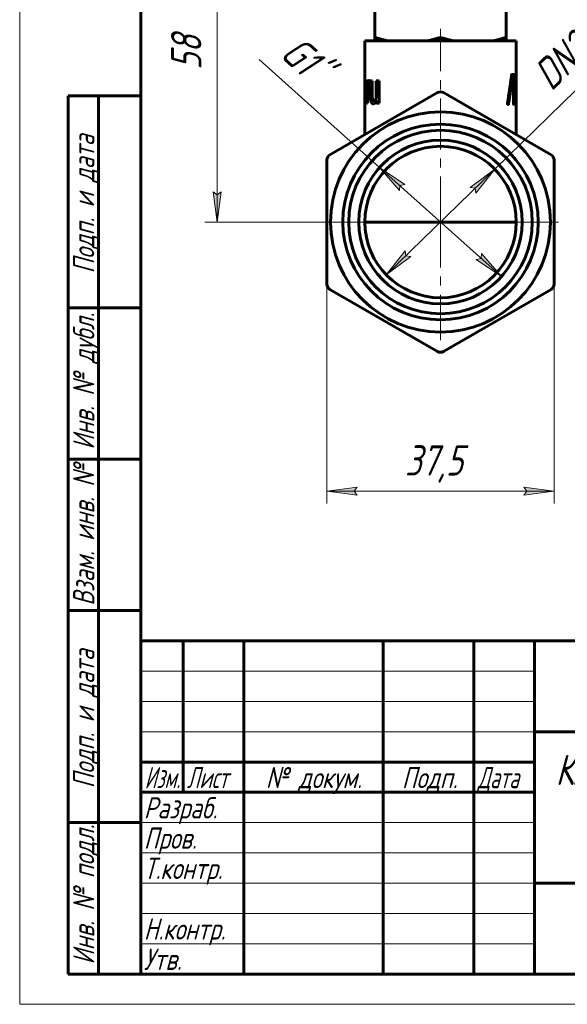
# Model space of a CAD drawing. Header units: millimetres. Extents: x 0 to 210, y 0 to 297.
# Tile 1 of 29: x 0 to 90, y 0 to 163. Entities that reach past the tile are written whole.
import ezdxf

# ---------------------------------------------------------------- set-up
doc = ezdxf.new("R2010")
doc.units = ezdxf.units.MM
for name, pattern in [('K5LT_AXLED', [12, 7.5, -1.5, 1.5, -1.5]), ('K5LT_BASIC', [0]), ('K5LT_THIN', [0])]:
    doc.linetypes.add(name, pattern=pattern)
doc.layers.add('Системный слой', color=7, linetype='Continuous')
doc.layers.add('Системный слой (1)', color=251, linetype='Continuous', true_color=0x6c6c6c)
doc.styles.add('KDIMTEXTSTYLE', font='txt', dxfattribs={"width": 0.96, "oblique": 15, "height": 5})
doc.styles.add('KTEXTSTYLE', font='txt', dxfattribs={"width": 0.96, "height": 5})
doc.dimstyles.new('KDIMSTYLE (1.00)', dxfattribs={"dimtxt": 5, "dimasz": 1, "dimexe": 2, "dimexo": 0, "dimgap": 1, "dimtad": 1, "dimtxsty": 'KDIMTEXTSTYLE', "dimsah": 1, "dimcen": 0, "dimdle": 1, "dimadec": 0, "dimazin": 0, "dimtfac": 0.667, "dimtmove": 0, "dimatfit": 3, "dimfxl": 1, "dimtvp": 1, "dimtolj": 1, "dimtzin": 0, "dimarcsym": 0})

# ---------------------------------------------------------------- blocks, each defined once
blk = doc.blocks.new('U0')
at = {"layer": 'Системный слой (1)', "color": 143, "linetype": 'K5LT_BASIC', "lineweight": 60, "true_color": 0x33acca}
for p, q in [((81.98, 153.43), (81.98, 159.04)), ((81.98, 148.86), (81.98, 153.18)), ((81.98, 143.58), (81.98, 148.61))]:
    blk.add_line(p, q, dxfattribs=at)
blk = doc.blocks.new('U1')
at = {"layer": 'Системный слой (1)', "color": 143, "linetype": 'K5LT_BASIC', "lineweight": 60, "true_color": 0x33acca}
for p, q in [((57.51, 151.81), (57.47, 151.73)), ((57.54, 151.85), (57.51, 151.81)), ((57.58, 151.86), (57.54, 151.85))]:
    blk.add_line(p, q, dxfattribs=at)
blk = doc.blocks.new('U2')
at = {"layer": 'Системный слой (1)', "color": 143, "linetype": 'K5LT_BASIC', "lineweight": 60, "true_color": 0x33acca}
for p, q in [((58.75, 148.93), (58.66, 148.81)), ((58.82, 149.07), (58.75, 148.93)), ((58.89, 149.23), (58.82, 149.07))]:
    blk.add_line(p, q, dxfattribs=at)
blk = doc.blocks.new('U3')
at = {"layer": 'Системный слой (1)', "color": 143, "linetype": 'K5LT_BASIC', "lineweight": 60, "true_color": 0x33acca}
for p, q in [((56.98, 159.04), (69.48, 159.04)), ((69.48, 159.04), (81.98, 159.04))]:
    blk.add_line(p, q, dxfattribs=at)
blk = doc.blocks.new('U4')
at = {"layer": 'Системный слой (1)', "color": 143, "linetype": 'K5LT_BASIC', "lineweight": 60, "true_color": 0x33acca}
for p, q in [((58.31, 149.31), (58.26, 149.44)), ((58.38, 149.22), (58.31, 149.31)), ((58.46, 149.2), (58.38, 149.22))]:
    blk.add_line(p, q, dxfattribs=at)
blk = doc.blocks.new('D0')
at = {"layer": 'Системный слой (1)'}
for points in [[(50.73, 84.7), (55.73, 85.36), (55.23, 84.7), (55.73, 84.04)], [(83.23, 84.04), (88.23, 84.7), (83.23, 85.36), (83.73, 84.7)]]:
    blk.add_hatch(color=7, dxfattribs=at).paths.add_polyline_path(points)
at = {"layer": 'Системный слой (1)', "color": 7, "linetype": 'K5LT_THIN', "lineweight": 18, "true_color": 0xffffff}
for p, q in [((50.73, 118.9), (50.73, 82.7)), ((88.23, 120.07), (88.23, 82.7)), ((50.73, 84.7), (55.73, 85.36)), ((55.73, 84.04), (50.73, 84.7)), ((50.73, 84.7), (88.23, 84.7)), ((55.73, 85.36), (55.23, 84.7)), ((55.23, 84.7), (55.73, 84.04)), ((83.73, 84.7), (83.23, 85.36)), ((83.23, 85.36), (88.23, 84.7)), ((88.23, 84.7), (83.23, 84.04)), ((83.23, 84.04), (83.73, 84.7))]:
    blk.add_line(p, q, dxfattribs=at)
blk.add_wipeout([(63.61, 85.7), (63.61, 93.08), (74.88, 93.08), (74.88, 85.7)]).dxf.layer = 'Системный слой (1)'
at = {"layer": 'Системный слой (1)', "color": 7, "insert": (63.61, 92.29), "char_height": 5, "attachment_point": 1, "style": 'KTEXTSTYLE'}
blk.add_mtext('\\fArial|b0|c204|p34;\\H5.0;\\W1.000;\\Q15;\\fGOST Type AU|b0|i0|c204|p34;\\Q15;\\W0.960;37,5', dxfattribs=at)
blk = doc.blocks.new('KDIMARROW_01')
at = {"layer": 'Системный слой'}
blk.add_hatch(color=0, dxfattribs=at).paths.add_polyline_path([(0, 0), (-5, 0.66), (-4.5, 0), (-5, -0.66)])
at = {"layer": 'Системный слой', "color": 0, "linetype": 'K5LT_THIN', "lineweight": 18}
for p, q in [((-4.5, 0), (-5, 0.66)), ((-5, 0.66), (0, 0)), ((0, 0), (-5, -0.66)), ((-5, -0.66), (-4.5, 0))]:
    blk.add_line(p, q, dxfattribs=at)
at = {"layer": 'Системный слой (1)', "color": 0, "linetype": 'K5LT_THIN', "lineweight": 18}
blk.add_line((152.72, 129.14), (151.72, 129.14), dxfattribs=at)
blk = doc.blocks.new('D1')
at = {"layer": 'Системный слой (1)'}
for points in [[(33.24, 182.14), (32.58, 187.14), (31.93, 182.14), (32.58, 182.64)], [(32.58, 129.14), (33.24, 134.14), (32.58, 133.64), (31.93, 134.14)]]:
    blk.add_hatch(color=7, dxfattribs=at).paths.add_polyline_path(points)
at = {"layer": 'Системный слой (1)', "color": 7, "linetype": 'K5LT_THIN', "lineweight": 18, "true_color": 0xffffff}
for p, q in [((69.48, 187.14), (30.58, 187.14)), ((31.93, 182.14), (32.58, 187.14)), ((32.58, 187.14), (33.24, 182.14)), ((32.58, 129.14), (32.58, 187.14)), ((32.58, 182.64), (31.93, 182.14)), ((33.24, 182.14), (32.58, 182.64)), ((32.58, 129.14), (31.93, 134.14)), ((31.93, 134.14), (32.58, 133.64)), ((32.58, 133.64), (33.24, 134.14)), ((33.24, 134.14), (32.58, 129.14)), ((69.48, 129.14), (30.58, 129.14))]:
    blk.add_line(p, q, dxfattribs=at)
blk.add_wipeout([(31.58, 154.26), (24.2, 154.26), (24.2, 161.72), (31.58, 161.72)]).dxf.layer = 'Системный слой (1)'
at = {"layer": 'Системный слой (1)', "color": 7, "insert": (25, 154.26), "char_height": 5, "attachment_point": 1, "rotation": 90, "style": 'KTEXTSTYLE'}
blk.add_mtext('\\fArial|b0|c204|p34;\\H5.0;\\W1.000;\\Q15;\\fGOST Type AU|b0|i0|c204|p34;\\Q15;\\W0.960;58', dxfattribs=at)
blk = doc.blocks.new('U66')
at = {"layer": 'Системный слой (1)', "color": 30, "linetype": 'K5LT_AXLED', "lineweight": 18, "true_color": 0xff8000}
for q in [(69.48, 149.31), (49.31, 129.14), (89.64, 129.14), (69.48, 108.98)]:
    blk.add_line((69.48, 129.14), q, dxfattribs=at)
blk = doc.blocks.new('D4')
at = {"layer": 'Системный слой (1)'}
for points in [[(75.31, 133.91), (78.43, 137.87), (74.39, 134.85), (75.21, 134.73)], [(60.53, 120.42), (64.57, 123.44), (63.75, 123.56), (63.65, 124.38)]]:
    blk.add_hatch(color=7, dxfattribs=at).paths.add_polyline_path(points)
at = {"layer": 'Системный слой (1)', "color": 7, "linetype": 'K5LT_THIN', "lineweight": 18, "true_color": 0xffffff}
for p, q in [((60.53, 120.42), (78.43, 137.87)), ((74.39, 134.85), (78.43, 137.87)), ((78.43, 137.87), (75.31, 133.91)), ((75.21, 134.73), (74.39, 134.85)), ((75.31, 133.91), (75.21, 134.73)), ((60.53, 120.42), (63.65, 124.38)), ((63.65, 124.38), (63.75, 123.56)), ((63.75, 123.56), (64.57, 123.44)), ((64.57, 123.44), (60.53, 120.42))]:
    blk.add_line(p, q, dxfattribs=at)
blk.add_wipeout([(88.89, 149.47), (83.74, 154.75), (93.45, 164.22), (98.6, 158.93)]).dxf.layer = 'Системный слой (1)'
blk.add_line((78.43, 137.87), (101.14, 160), dxfattribs=at)
at = {"layer": 'Системный слой (1)', "color": 7, "insert": (84.3, 154.18), "char_height": 5, "attachment_point": 1, "rotation": 44.267, "style": 'KTEXTSTYLE'}
blk.add_mtext('\\fArial|b0|c204|p34;\\H5.0;\\W1.000;\\Q15;\\fGOST Type AU|b0|i0|c204|p34;\\Q15;\\W0.960;DN25', dxfattribs=at)
blk = doc.blocks.new('D5')
at = {"layer": 'Системный слой (1)'}
for points in [[(63.59, 135.31), (59.43, 138.16), (62.71, 134.33), (62.78, 135.15)], [(79.53, 120.13), (76.25, 123.96), (76.18, 123.14), (75.37, 122.98)]]:
    blk.add_hatch(color=7, dxfattribs=at).paths.add_polyline_path(points)
at = {"layer": 'Системный слой (1)', "color": 7, "linetype": 'K5LT_THIN', "lineweight": 18, "true_color": 0xffffff}
for p, q in [((59.43, 138.16), (63.59, 135.31)), ((62.71, 134.33), (59.43, 138.16)), ((79.53, 120.13), (59.43, 138.16)), ((62.78, 135.15), (62.71, 134.33)), ((63.59, 135.31), (62.78, 135.15)), ((76.18, 123.14), (76.25, 123.96)), ((76.25, 123.96), (79.53, 120.13)), ((75.37, 122.98), (76.18, 123.14)), ((79.53, 120.13), (75.37, 122.98))]:
    blk.add_line(p, q, dxfattribs=at)
blk.add_wipeout([(41.72, 155.38), (46.64, 160.87), (52.96, 155.21), (48.03, 149.72)]).dxf.layer = 'Системный слой (1)'
blk.add_line((59.43, 138.16), (39.56, 155.97), dxfattribs=at)
at = {"layer": 'Системный слой (1)', "color": 7, "insert": (46.11, 160.28), "char_height": 5, "attachment_point": 1, "rotation": 318.1226, "style": 'KTEXTSTYLE'}
blk.add_mtext('\\fArial|b0|c204|p34;\\H5.0;\\W1.000;\\Q15;\\fGOST Type AU|b0|i0|c204|p34;\\Q15;\\W0.960;G1"', dxfattribs=at)
blk = doc.blocks.new('U127')
at = {"color": 7, "linetype": 'K5LT_THIN', "lineweight": 18, "true_color": 0xffffff}
for p, q in [((0, 0), (0, 297)), ((20, 55), (85, 55)), ((20, 50), (85, 50)), ((20, 45), (85, 45)), ((20, 30), (85, 30)), ((20, 25), (85, 25)), ((20, 20), (85, 20)), ((20, 15), (85, 15)), ((20, 10), (85, 10)), ((210, 0), (0, 0))]:
    blk.add_line(p, q, dxfattribs=at)
at = {"color": 143, "linetype": 'K5LT_BASIC', "lineweight": 60, "true_color": 0x33acca}
for p, q in [((20, 5), (20, 292)), ((8, 5), (8, 150)), ((20, 150), (8, 150)), ((13, 5), (13, 150)), ((20, 115), (8, 115)), ((20, 90), (8, 90)), ((20, 65), (8, 65)), ((20, 60), (205, 60)), ((20, 5), (20, 60)), ((27, 35), (27, 60)), ((37, 5), (37, 60)), ((60, 5), (60, 60)), ((75, 5), (75, 60)), ((85, 5), (85, 60)), ((85, 45), (205, 45)), ((20, 40), (85, 40)), ((20, 35), (85, 35)), ((20, 30), (8, 30)), ((85, 20), (155, 20)), ((20, 5), (8, 5)), ((205, 5), (20, 5))]:
    blk.add_line(p, q, dxfattribs=at)
at = {"color": 7, "char_height": 3.5, "attachment_point": 1, "rotation": 90, "style": 'KTEXTSTYLE'}
for s, insert in [('\\fArial|b0|c204|p34;\\H5.0;\\W1.000;\\Q15;\\fGOST Type AU|b0|i0|c204|p34;\\Q15;\\W0.960;\\H3.50;Подп. и дата', (8.82, 120.66)), ('\\fArial|b0|c204|p34;\\H5.0;\\W1.000;\\Q15;\\fGOST Type AU|b0|i0|c204|p34;\\Q15;\\W0.960;\\H3.50;Инв. № дубл.', (8.82, 91.57)), ('\\fArial|b0|c204|p34;\\H5.0;\\W1.000;\\Q15;\\fGOST Type AU|b0|i0|c204|p34;\\Q15;\\W0.960;\\H3.50;Взам. инв. №', (8.82, 65.8)), ('\\fArial|b0|c204|p34;\\H5.0;\\W1.000;\\Q15;\\fGOST Type AU|b0|i0|c204|p34;\\Q15;\\W0.960;\\H3.50;Подп. и дата', (8.82, 35.66)), ('\\fArial|b0|c204|p34;\\H5.0;\\W1.000;\\Q15;\\fGOST Type AU|b0|i0|c204|p34;\\Q15;\\W0.960;\\H3.50;Инв. № подл.', (8.82, 6.57))]:
    blk.add_mtext(s, dxfattribs=dict(at, insert=insert))
at = {"color": 7, "attachment_point": 1, "style": 'KTEXTSTYLE'}
for s, insert, char_height in [('\\fArial|b0|c204|p34;\\H5.0;\\W1.000;\\Q15;\\fGOST Type AU|b0|i0|c204|p34;\\Q15;\\W0.960;Клапан балансировочный', (88.46, 41.21), 5), ('\\fArial|b0|c204|p34;\\H5.0;\\W1.000;\\Q15;\\fGOST Type AU|b0|i0|c204|p34;\\Q15;\\W0.786;\\H3.50;Изм.', (20.62, 39.18), 3.5), ('\\fArial|b0|c204|p34;\\H5.0;\\W1.000;\\Q15;\\fGOST Type AU|b0|i0|c204|p34;\\Q15;\\W0.800;\\H3.50;Лист', (27.61, 39.18), 3.5), ('\\fArial|b0|c204|p34;\\H5.0;\\W1.000;\\Q15;\\fGOST Type AU|b0|i0|c204|p34;\\Q15;\\W0.960;\\H3.50;№ докум.', (40.63, 39.18), 3.5), ('\\fArial|b0|c204|p34;\\H5.0;\\W1.000;\\Q15;\\fGOST Type AU|b0|i0|c204|p34;\\Q15;\\W0.960;\\H3.50;Подп.', (63.1, 39.18), 3.5), ('\\fArial|b0|c204|p34;\\H5.0;\\W1.000;\\Q15;\\fGOST Type AU|b0|i0|c204|p34;\\Q15;\\W0.800;\\H3.50;Дата', (75.61, 39.18), 3.5), ('\\fArial|b0|c204|p34;\\H5.0;\\W1.000;\\Q15;\\fGOST Type AU|b0|i0|c204|p34;\\Q15;\\W0.960;\\H3.50;Разраб.', (20.5, 34.18), 3.5), ('\\fArial|b0|c204|p34;\\H5.0;\\W1.000;\\Q15;\\fGOST Type AU|b0|i0|c204|p34;\\Q15;\\W0.960;\\H3.50;Пров.', (20.5, 29.18), 3.5), ('\\fArial|b0|c204|p34;\\H5.0;\\W1.000;\\Q15;\\fGOST Type AU|b0|i0|c204|p34;\\Q15;\\W0.960;\\H3.50;Т.контр.', (20.5, 24.18), 3.5), ('\\fArial|b0|c204|p34;\\H5.0;\\W1.000;\\Q15;\\fGOST Type AU|b0|i0|c204|p34;\\Q15;\\W0.960;\\H3.50;Н.контр.', (20.5, 14.18), 3.5), ('\\fArial|b0|c204|p34;\\H5.0;\\W1.000;\\Q15;\\fGOST Type AU|b0|i0|c204|p34;\\Q15;\\W0.960;\\H3.50;Утв.', (20.5, 9.18), 3.5)]:
    blk.add_mtext(s, dxfattribs=dict(at, insert=insert, char_height=char_height))

msp = doc.modelspace()

# ---------------------------------------------------------------- linework, layer by layer
at = {"layer": 'Системный слой (1)', "color": 143, "linetype": 'K5LT_BASIC', "lineweight": 60, "true_color": 0x33acca}
for p, q in [((58.653, 166.044), (58.653, 159.484)), ((80.304, 159.484), (80.304, 166.044)), ((58.653, 159.044), (58.653, 159.484)), ((80.304, 159.484), (80.304, 159.044)), ((56.978, 143.578), (56.978, 159.044)), ((56.978, 153.703), (56.977, 153.703)), ((56.977, 153.703), (56.977, 148.737)), ((56.978, 148.737), (56.978, 153.703)), ((81.184, 153.355), (81.185, 153.355)), ((81.246, 153.478), (81.247, 153.478)), ((81.247, 153.478), (81.572, 153.478)), ((81.293, 153.127), (81.525, 153.127)), ((81.524, 148.735), (81.524, 153.127)), ((81.525, 153.127), (81.525, 148.735)), ((81.617, 153.302), (81.617, 148.735)), ((81.923, 153.478), (81.924, 153.478)), ((81.924, 153.478), (81.976, 153.478)), ((81.924, 153.127), (81.976, 153.127)), ((57.246, 152.427), (57.246, 148.737)), ((57.246, 152.427), (57.396, 152.427)), ((57.397, 152.427), (57.396, 152.427)), ((57.397, 152.427), (57.411, 151.88)), ((57.414, 151.367), (57.413, 151.367)), ((57.413, 151.367), (57.413, 148.737)), ((57.414, 148.737), (57.414, 151.367)), ((57.635, 152.496), (57.634, 152.496)), ((57.694, 151.844), (57.693, 151.844)), ((57.723, 152.455), (57.722, 152.455)), ((57.887, 152.427), (58.19, 152.427)), ((57.887, 152.427), (57.887, 150.248)), ((58.191, 152.427), (58.19, 152.427)), ((58.19, 152.427), (58.19, 150.241)), ((58.191, 150.241), (58.191, 152.427)), ((58.869, 152.427), (59.333, 152.427)), ((58.869, 152.427), (58.869, 149.661)), ((59.334, 152.427), (59.333, 152.427)), ((59.333, 152.427), (59.333, 148.737)), ((59.334, 148.737), (59.334, 152.427)), ((81.778, 149.613), (81.778, 152.424)), ((81.779, 152.424), (81.779, 149.613)), ((81.838, 152.424), (81.838, 149.613)), ((68.978, 150.506), (51.228, 140.258)), ((87.728, 140.258), (69.978, 150.506)), ((56.978, 148.737), (56.977, 148.737)), ((57.012, 149.429), (57.012, 148.737)), ((57.012, 149.429), (57.084, 149.429)), ((57.012, 148.737), (57.084, 148.737)), ((57.085, 149.429), (57.084, 149.429)), ((57.084, 149.429), (57.084, 148.737)), ((57.085, 148.737), (57.084, 148.737)), ((57.085, 148.737), (57.085, 149.429)), ((57.246, 148.737), (57.413, 148.737)), ((57.414, 148.737), (57.413, 148.737)), ((58.916, 148.737), (59.333, 148.737)), ((59.334, 148.737), (59.333, 148.737)), ((80.555, 148.787), (80.556, 148.787)), ((80.645, 148.555), (80.646, 148.555)), ((81.571, 148.559), (81.572, 148.559)), ((81.923, 148.559), (81.924, 148.559)), ((81.924, 148.91), (81.976, 148.91)), ((81.924, 148.559), (81.976, 148.559)), ((50.728, 139.392), (50.728, 118.896)), ((88.228, 118.896), (88.228, 139.392)), ((57.303, 129.144), (56.978, 129.144)), ((57.303, 129.144), (81.654, 129.144)), ((81.978, 129.144), (81.654, 129.144)), ((51.228, 118.03), (68.978, 107.782)), ((69.978, 107.782), (87.728, 118.03))]:
    msp.add_line(p, q, dxfattribs=at)
for radius in [18.165, 16.145, 15.146, 13.5, 12.5]:
    msp.add_circle((69.478, 129.144), radius, dxfattribs=at)
for centre, start, end in [((69.478, 149.64), 60, 120), ((51.728, 139.392), 120, 180), ((87.228, 139.392), 0, 60), ((51.728, 118.896), 180, 240), ((87.228, 118.896), 300, 0), ((69.478, 108.648), 240, 270), ((69.478, 108.648), 270, 300)]:
    msp.add_arc(centre, 1, start, end, dxfattribs=at)
for centre, major_axis, ratio, start_param, end_param in [((69.478, 167.569), (0, 40.526), 0.3084441, 4.2304812, 4.3540255), ((69.478, 167.569), (0, -40.529), 0.3084441, 1.0889303, 1.2124628), ((69.478, 166.38), (0, -40.551), 0.3082766, 1.1191491, 1.2378579), ((69.478, 187.203), (0, -135.458), 0.0922866, -1.3111551, -1.306918), ((69.478, 152.064), (12.501, 0), 0.0526691, 3.4541357, 3.4814988), ((69.478, 120.73), (0, -93.326), 0.1339503, 4.365529, 4.3724828), ((69.478, 120.73), (0, 93.318), 0.1339503, 1.2239074, 1.2308619), ((69.478, 223.281), (0, -139.357), 0.089705, -1.0105851, -1.0063916)]:
    msp.add_ellipse(centre, major_axis=major_axis, ratio=ratio, start_param=start_param, end_param=end_param, dxfattribs=at)
for points, knots in [([(58.653, 159.484), (58.653, 159.493), (58.655, 159.501), (58.672, 159.539), (58.718, 159.555), (58.856, 159.555), (58.954, 159.539), (59.095, 159.501), (59.124, 159.493), (59.153, 159.484)], [0.12075615, 0.12075615, 0.12075615, 0.12075615, 0.13069837, 0.13069837, 0.17188694, 0.17188694, 0.21307551, 0.21307551, 0.22301773, 0.22301773, 0.22301773, 0.22301773]), ([(68.978, 159.484), (69.007, 159.493), (69.038, 159.501), (69.197, 159.539), (69.341, 159.555), (69.616, 159.555), (69.759, 159.539), (69.919, 159.501), (69.949, 159.493), (69.978, 159.484)], [0.12075615, 0.12075615, 0.12075615, 0.12075615, 0.13069837, 0.13069837, 0.17188694, 0.17188694, 0.21307551, 0.21307551, 0.22301773, 0.22301773, 0.22301773, 0.22301773]), ([(79.804, 159.484), (79.833, 159.493), (79.861, 159.501), (80.003, 159.539), (80.101, 159.555), (80.238, 159.555), (80.284, 159.539), (80.302, 159.501), (80.304, 159.493), (80.304, 159.484)], [0.12075615, 0.12075615, 0.12075615, 0.12075615, 0.13069837, 0.13069837, 0.17188694, 0.17188694, 0.21307551, 0.21307551, 0.22301773, 0.22301773, 0.22301773, 0.22301773]), ([(81.246, 153.478), (81.237, 153.478), (81.224, 153.473), (81.21, 153.453), (81.202, 153.436), (81.195, 153.417), (81.189, 153.39), (81.186, 153.369), (81.184, 153.355)], [0, 0, 0, 0, 3.0180017, 4.2767875, 5.3333093, 6.347117, 7.2802037, 9, 9, 9, 9]), ([(81.247, 153.478), (81.24, 153.478), (81.23, 153.475), (81.218, 153.463), (81.21, 153.451), (81.203, 153.435), (81.196, 153.417), (81.19, 153.39), (81.187, 153.369), (81.185, 153.355)], [0, 0, 0, 0, 2.7512459, 3.7404269, 4.8235988, 5.96169, 7.0523657, 8.0891531, 10, 10, 10, 10]), ([(81.617, 153.302), (81.617, 153.326), (81.616, 153.355), (81.613, 153.386), (81.612, 153.401), (81.61, 153.417), (81.606, 153.434), (81.601, 153.45), (81.596, 153.462), (81.59, 153.47), (81.582, 153.477), (81.576, 153.478), (81.572, 153.478)], [0, 0, 0, 0, 3.1898733, 3.8415105, 4.4564638, 5.345468, 6.3637272, 7.4708855, 8.6232745, 9.8144909, 10.92302, 13, 13, 13, 13]), ([(81.83, 153.171), (81.822, 153.122), (81.81, 153.033), (81.798, 152.913), (81.791, 152.826), (81.786, 152.741), (81.78, 152.607), (81.778, 152.495), (81.778, 152.424)], [0, 0, 0, 0, 2.2687299, 3.7554945, 4.5089682, 5.3959852, 6.686152, 9, 9, 9, 9]), ([(81.831, 153.171), (81.824, 153.126), (81.814, 153.051), (81.801, 152.933), (81.793, 152.842), (81.787, 152.741), (81.781, 152.607), (81.779, 152.495), (81.779, 152.424)], [0, 0, 0, 0, 2.0801515, 3.2100778, 4.5090061, 5.3960014, 6.6861577, 9, 9, 9, 9]), ([(81.83, 153.171), (81.835, 153.199), (81.844, 153.253), (81.856, 153.312), (81.865, 153.355), (81.874, 153.385), (81.883, 153.416), (81.894, 153.445), (81.905, 153.465), (81.915, 153.476), (81.921, 153.478), (81.923, 153.478)], [0, 0, 0, 0, 1.7718234, 3.4761453, 4.3824984, 5.3801216, 6.4211709, 7.8646192, 9.4030684, 10.74027, 12, 12, 12, 12]), ([(81.831, 153.171), (81.837, 153.207), (81.848, 153.272), (81.864, 153.348), (81.878, 153.398), (81.891, 153.435), (81.907, 153.469), (81.918, 153.478), (81.924, 153.478)], [0, 0, 0, 0, 1.6813237, 3.1873638, 4.4671874, 5.4056388, 6.756717, 9, 9, 9, 9]), ([(81.838, 152.424), (81.838, 152.481), (81.839, 152.574), (81.845, 152.684), (81.85, 152.757), (81.857, 152.835), (81.863, 152.888), (81.867, 152.921)], [0, 0, 0, 0, 2.473488, 4.0318347, 4.9725044, 5.9634258, 8, 8, 8, 8]), ([(81.867, 152.921), (81.87, 152.942), (81.877, 152.988), (81.886, 153.033), (81.893, 153.066), (81.899, 153.088), (81.908, 153.11), (81.916, 153.124), (81.922, 153.127), (81.924, 153.127)], [0, 0, 0, 0, 1.6362675, 3.6938244, 4.4370573, 5.5093781, 6.823824, 8.6315909, 10, 10, 10, 10]), ([(81.979, 153.302), (81.979, 153.326), (81.979, 153.356), (81.979, 153.388), (81.979, 153.403), (81.978, 153.419), (81.978, 153.436), (81.978, 153.452), (81.978, 153.467), (81.977, 153.476), (81.976, 153.478), (81.976, 153.478)], [0, 0, 0, 0, 3.0588435, 3.6813952, 4.2679247, 5.1153183, 6.0861392, 7.1376262, 8.2178965, 10.28274, 12, 12, 12, 12]), ([(81.976, 153.127), (81.976, 153.127), (81.977, 153.13), (81.978, 153.144), (81.978, 153.154), (81.978, 153.164), (81.978, 153.182), (81.979, 153.203), (81.979, 153.228), (81.979, 153.259), (81.979, 153.284), (81.979, 153.302)], [0, 0, 0, 0, 3.2926679, 4.1541971, 4.8679376, 5.6402608, 6.4095985, 7.9535944, 8.8278842, 9.7488465, 12, 12, 12, 12]), ([(57.496, 152.331), (57.488, 152.307), (57.472, 152.254), (57.455, 152.177), (57.44, 152.096), (57.425, 152.001), (57.415, 151.921), (57.41, 151.872)], [0, 0, 0, 0, 1.5651645, 3.3141767, 4.2423462, 5.7343707, 8, 8, 8, 8]), ([(57.413, 151.367), (57.417, 151.419), (57.426, 151.499), (57.441, 151.595), (57.455, 151.667), (57.467, 151.71), (57.474, 151.732)], [0, 0, 0, 0, 2.6604515, 4.1473169, 5.3845029, 7, 7, 7, 7]), ([(57.475, 151.732), (57.465, 151.701), (57.452, 151.65), (57.437, 151.564), (57.424, 151.477), (57.417, 151.405), (57.414, 151.367)], [0, 0, 0, 0, 2.2711002, 3.291185, 5.0309254, 7, 7, 7, 7]), ([(57.474, 151.732), (57.481, 151.754), (57.492, 151.782), (57.509, 151.813), (57.523, 151.833), (57.548, 151.855), (57.568, 151.861), (57.583, 151.861)], [0, 0, 0, 0, 1.9664435, 2.8951875, 3.9825605, 5.1445104, 8, 8, 8, 8]), ([(57.634, 152.496), (57.623, 152.496), (57.606, 152.493), (57.583, 152.48), (57.564, 152.463), (57.544, 152.438), (57.521, 152.397), (57.506, 152.359), (57.496, 152.331)], [0, 0, 0, 0, 1.8828169, 2.8351582, 4.1376383, 5.4117256, 6.6573162, 9, 9, 9, 9]), ([(57.722, 152.455), (57.718, 152.46), (57.712, 152.465), (57.704, 152.472), (57.694, 152.478), (57.687, 152.482), (57.682, 152.484)], [0, 0, 0, 0, 1.9749785, 3.0703225, 4.3082142, 7, 7, 7, 7]), ([(57.683, 152.484), (57.687, 152.482), (57.695, 152.478), (57.705, 152.472), (57.714, 152.465), (57.72, 152.459), (57.723, 152.455)], [0, 0, 0, 0, 2.3619802, 3.9032814, 5.32903, 7, 7, 7, 7]), ([(57.887, 150.248), (57.887, 150.133), (57.889, 149.986), (57.898, 149.78), (57.905, 149.665), (57.915, 149.543), (57.93, 149.404), (57.954, 149.247), (57.983, 149.12), (57.999, 149.065), (58.004, 149.051)], [0, 0, 0, 0, 3.0194281, 3.8450624, 5.434984, 6.0838708, 7.1248019, 9.2161738, 10.5093284, 11, 11, 11, 11]), ([(58.255, 149.438), (58.248, 149.464), (58.233, 149.53), (58.218, 149.631), (58.207, 149.735), (58.199, 149.843), (58.192, 150.01), (58.19, 150.149), (58.19, 150.241)], [0, 0, 0, 0, 0.9986761, 2.42636, 3.4889001, 4.4718501, 6.0042009, 9, 9, 9, 9]), ([(58.256, 149.438), (58.246, 149.472), (58.23, 149.55), (58.215, 149.666), (58.203, 149.796), (58.195, 149.94), (58.191, 150.094), (58.191, 150.197), (58.191, 150.241)], [0, 0, 0, 0, 1.3207331, 2.8209213, 3.9484126, 5.6451805, 7.5614578, 9, 9, 9, 9]), ([(58.869, 149.661), (58.855, 149.613), (58.832, 149.544), (58.79, 149.452), (58.751, 149.382), (58.718, 149.339), (58.703, 149.32)], [0, 0, 0, 0, 2.4372644, 3.5986184, 5.4037918, 7, 7, 7, 7]), ([(81.778, 149.613), (81.778, 149.545), (81.78, 149.405), (81.789, 149.241), (81.8, 149.107), (81.812, 148.99), (81.823, 148.909), (81.83, 148.866)], [0, 0, 0, 0, 1.9455296, 4.0425216, 4.9034854, 6.233758, 8, 8, 8, 8]), ([(81.779, 149.613), (81.779, 149.549), (81.781, 149.432), (81.789, 149.256), (81.8, 149.112), (81.815, 148.978), (81.825, 148.905), (81.831, 148.866)], [0, 0, 0, 0, 1.8530638, 3.3446096, 5.2129806, 6.400803, 8, 8, 8, 8]), ([(81.867, 149.116), (81.863, 149.146), (81.855, 149.211), (81.847, 149.316), (81.839, 149.45), (81.838, 149.548), (81.838, 149.613)], [0, 0, 0, 0, 1.610643, 3.2888076, 4.5606947, 7, 7, 7, 7]), ([(58.004, 149.051), (58.014, 149.019), (58.036, 148.955), (58.07, 148.883), (58.107, 148.82), (58.149, 148.765), (58.201, 148.717), (58.264, 148.682), (58.322, 148.667), (58.361, 148.665), (58.374, 148.665)], [0, 0, 0, 0, 1.3414085, 2.8544448, 3.6826607, 5.0508166, 6.6541635, 8.1265915, 10.0375186, 11, 11, 11, 11]), ([(58.462, 149.201), (58.438, 149.201), (58.406, 149.207), (58.367, 149.232), (58.345, 149.252), (58.325, 149.277), (58.291, 149.328), (58.269, 149.387), (58.255, 149.438)], [0, 0, 0, 0, 2.5507746, 3.4109518, 4.4657171, 5.1774434, 5.9605285, 9, 9, 9, 9]), ([(58.374, 148.665), (58.402, 148.665), (58.443, 148.671), (58.498, 148.689), (58.538, 148.709), (58.593, 148.744), (58.635, 148.782), (58.662, 148.812)], [0, 0, 0, 0, 2.3317952, 3.4058557, 4.4982205, 5.608796, 8, 8, 8, 8]), ([(58.663, 148.812), (58.636, 148.782), (58.579, 148.73), (58.482, 148.677), (58.413, 148.665), (58.375, 148.665)], [0, 0, 0, 0, 1.7998559, 3.5976045, 6, 6, 6, 6]), ([(58.703, 149.32), (58.69, 149.305), (58.663, 149.278), (58.622, 149.247), (58.573, 149.22), (58.519, 149.204), (58.479, 149.201), (58.462, 149.201)], [0, 0, 0, 0, 1.4248412, 2.7221607, 4.1451927, 6.2981621, 8, 8, 8, 8]), ([(58.662, 148.812), (58.68, 148.832), (58.709, 148.867), (58.749, 148.926), (58.781, 148.982), (58.831, 149.079), (58.866, 149.165), (58.888, 149.232)], [0, 0, 0, 0, 1.5805571, 2.6460086, 3.8268889, 4.8921858, 8, 8, 8, 8]), ([(80.549, 148.727), (80.549, 148.714), (80.55, 148.689), (80.554, 148.658), (80.559, 148.635), (80.564, 148.617), (80.571, 148.601), (80.58, 148.586), (80.591, 148.574), (80.603, 148.565), (80.621, 148.557), (80.635, 148.555), (80.645, 148.555)], [0, 0, 0, 0, 1.6198746, 3.1140263, 3.9592257, 4.8672452, 5.7801871, 6.7616046, 7.9436606, 9.0942607, 10.1705228, 13, 13, 13, 13]), ([(80.556, 148.787), (80.554, 148.777), (80.551, 148.758), (80.55, 148.737), (80.55, 148.727)], [0, 0, 0, 0, 2.4680001, 5, 5, 5, 5]), ([(80.55, 148.727), (80.55, 148.712), (80.551, 148.684), (80.556, 148.65), (80.562, 148.626), (80.568, 148.611), (80.574, 148.599), (80.58, 148.588), (80.589, 148.578), (80.6, 148.568), (80.613, 148.56), (80.629, 148.556), (80.64, 148.555), (80.646, 148.555)], [0, 0, 0, 0, 1.9664035, 3.7914736, 4.7610392, 5.6721483, 6.4261595, 7.1405943, 8.0478361, 9.2535846, 10.7421349, 12.0903629, 14, 14, 14, 14]), ([(80.646, 148.555), (80.653, 148.555), (80.664, 148.556), (80.679, 148.565), (80.691, 148.577), (80.702, 148.595), (80.711, 148.617), (80.72, 148.645), (80.724, 148.667), (80.726, 148.681)], [0, 0, 0, 0, 1.8516677, 3.0757958, 4.3995212, 5.698879, 7.0012151, 8.1808103, 10, 10, 10, 10]), ([(81.524, 148.735), (81.524, 148.721), (81.524, 148.699), (81.526, 148.667), (81.528, 148.641), (81.532, 148.619), (81.536, 148.602), (81.54, 148.588), (81.546, 148.575), (81.553, 148.567), (81.561, 148.56), (81.567, 148.559), (81.571, 148.559)], [0, 0, 0, 0, 1.7972839, 3.0229081, 4.3344785, 5.4479223, 6.4251876, 7.427722, 8.53255, 9.8371022, 11.0590994, 13, 13, 13, 13]), ([(81.525, 148.735), (81.525, 148.711), (81.525, 148.682), (81.528, 148.651), (81.53, 148.637), (81.533, 148.62), (81.536, 148.603), (81.541, 148.588), (81.547, 148.575), (81.554, 148.567), (81.562, 148.56), (81.568, 148.559), (81.572, 148.559)], [0, 0, 0, 0, 3.1666579, 3.8142758, 4.4257769, 5.3100339, 6.3229506, 7.4251145, 8.574896, 9.7688609, 10.8858553, 13, 13, 13, 13]), ([(81.572, 148.559), (81.578, 148.559), (81.588, 148.562), (81.597, 148.578), (81.603, 148.591), (81.607, 148.606), (81.61, 148.625), (81.613, 148.648), (81.616, 148.684), (81.617, 148.714), (81.617, 148.735)], [0, 0, 0, 0, 2.921896, 4.0672643, 4.8530634, 5.7386175, 6.6833103, 7.6451835, 8.6094006, 11, 11, 11, 11]), ([(81.83, 148.866), (81.835, 148.837), (81.844, 148.784), (81.856, 148.725), (81.865, 148.682), (81.874, 148.651), (81.883, 148.62), (81.894, 148.592), (81.905, 148.572), (81.915, 148.561), (81.921, 148.559), (81.923, 148.559)], [0, 0, 0, 0, 1.7718234, 3.4761453, 4.3824983, 5.3801215, 6.4211707, 7.8646189, 9.403068, 10.7402696, 12, 12, 12, 12]), ([(81.831, 148.866), (81.837, 148.83), (81.848, 148.765), (81.864, 148.689), (81.878, 148.639), (81.891, 148.602), (81.907, 148.568), (81.918, 148.559), (81.924, 148.559)], [0, 0, 0, 0, 1.6813236, 3.1873638, 4.4671872, 5.4056386, 6.7567167, 9, 9, 9, 9]), ([(81.867, 149.116), (81.87, 149.094), (81.877, 149.049), (81.886, 149.003), (81.893, 148.971), (81.899, 148.949), (81.908, 148.926), (81.916, 148.913), (81.922, 148.91), (81.924, 148.91)], [0, 0, 0, 0, 1.6362674, 3.6938242, 4.437057, 5.5093777, 6.8238236, 8.6315905, 10, 10, 10, 10]), ([(81.979, 148.735), (81.979, 148.751), (81.979, 148.774), (81.979, 148.805), (81.979, 148.828), (81.978, 148.851), (81.978, 148.871), (81.978, 148.887), (81.977, 148.901), (81.977, 148.909), (81.976, 148.91), (81.976, 148.91)], [0, 0, 0, 0, 2.0491558, 2.9733994, 3.9792256, 5.0926763, 6.2711256, 7.3781898, 8.4665116, 10.5966349, 12, 12, 12, 12]), ([(81.976, 148.559), (81.976, 148.559), (81.977, 148.562), (81.978, 148.577), (81.978, 148.586), (81.978, 148.597), (81.978, 148.614), (81.979, 148.636), (81.979, 148.66), (81.979, 148.691), (81.979, 148.717), (81.979, 148.735)], [0, 0, 0, 0, 3.2926679, 4.1541971, 4.8679376, 5.6402608, 6.4095985, 7.9535944, 8.8278842, 9.7488465, 12, 12, 12, 12])]:
    msp.add_open_spline(points, degree=3, knots=knots, dxfattribs=at)
for points, weights in [([(59.153, 159.484), (60.006, 159.219), (60.807, 159.044)], [1.00188808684, 1.00421299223, 1]), ([(67.325, 159.044), (68.125, 159.219), (68.978, 159.484)], [1, 1.00421299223, 1.00188808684]), ([(69.978, 159.484), (70.832, 159.219), (71.632, 159.044)], [1.00188808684, 1.00421299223, 1]), ([(78.15, 159.044), (78.95, 159.219), (79.804, 159.484)], [1, 1.00421299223, 1.00188808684])]:
    msp.add_rational_spline(points, weights, degree=2, dxfattribs=at)
for points in [[(57.682, 152.484), (57.666, 152.492), (57.65, 152.496), (57.634, 152.496)], [(57.635, 152.496), (57.651, 152.496), (57.667, 152.492), (57.683, 152.484)], [(80.555, 148.787), (80.551, 148.768), (80.549, 148.747), (80.549, 148.727)]]:
    msp.add_open_spline(points, degree=3, dxfattribs=at)

# ---------------------------------------------------------------- block references
at = {"layer": 'Системный слой (1)'}
for name in ['U3', 'U0', 'U1', 'U4', 'U2']:
    msp.add_blockref(name, (0, 0), dxfattribs=at)

# ---------------------------------------------------------------- next in the draw order: dimensions: what is measured, and where the dimension line sits
at = {"layer": 'Системный слой (1)', "color": 7}
dim = msp.add_linear_dim(base=(32.585, 129.144), p1=(69.478, 187.144), p2=(69.478, 129.144), angle=90, dimstyle='KDIMSTYLE (1.00)', override={"dimexo": 0, "dimpost": '\\fGOST Type AU|b0|c204|p34;\\H5.0;\\W0.960;\\Q15;<>', "dimblk1": 'KDIMARROW_01', "dimblk2": 'KDIMARROW_01', "dimse1": 0, "dimse2": 0, "dimclrt": 7, "dimtol": 1, "dimtp": 0, "dimtm": 0, "dimtdec": 5, "dimtolj": 1}, dxfattribs=at)
dim.commit()
dim.dimension.update_dxf_attribs({"geometry": 'D1', "text_midpoint": (32.585, 158.144), "dimtype": 160})
dim = msp.add_linear_dim(base=(50.728, 84.701), p1=(88.228, 120.068), p2=(50.728, 118.896), dimstyle='KDIMSTYLE (1.00)', override={"dimexo": 0, "dimpost": '\\fGOST Type AU|b0|c204|p34;\\H5.0;\\W0.960;\\Q15;<>', "dimblk1": 'KDIMARROW_01', "dimblk2": 'KDIMARROW_01', "dimse1": 0, "dimse2": 0, "dimclrt": 7, "dimtol": 1, "dimtp": 0, "dimtm": 0, "dimtdec": 5, "dimtolj": 1}, dxfattribs=at)
dim.commit()
dim.dimension.update_dxf_attribs({"geometry": 'D0', "text_midpoint": (69.478, 84.701), "dimtype": 160})

# ---------------------------------------------------------------- next in the draw order: linework, layer by layer
at = {"layer": 'Системный слой (1)', "color": 30, "linetype": 'K5LT_AXLED', "lineweight": 18, "true_color": 0xff8000}
msp.add_line((69.478, 142.044), (69.478, 161.044), dxfattribs=at)

# ---------------------------------------------------------------- next in the draw order: block references
at = {"layer": 'Системный слой (1)'}
msp.add_blockref('U66', (0, 0), dxfattribs=at)

# ---------------------------------------------------------------- next in the draw order: dimensions: what is measured, and where the dimension line sits
at = {"layer": 'Системный слой (1)', "color": 7}
dim = msp.add_diameter_dim_2p(p1=(60.527, 120.419), p2=(78.43, 137.869), dimstyle='KDIMSTYLE (1.00)', override={"dimpost": '\\fGOST Type AU|b0|c204|p34;\\H5.0;\\W0.960;\\Q15;<>', "dimblk1": 'KDIMARROW_01', "dimblk2": 'KDIMARROW_01', "dimclrt": 7, "dimtol": 1, "dimtp": 0, "dimtm": 0, "dimtdec": 5, "dimatfit": 2, "dimtolj": 1}, dxfattribs=at)
dim.commit()
dim.dimension.update_dxf_attribs({"geometry": 'D4', "text_midpoint": (94.65, 153.68), "dimtype": 163})

# ---------------------------------------------------------------- next in the draw order: dimensions: what is measured, and where the dimension line sits
dim = msp.add_diameter_dim_2p(p1=(79.53, 120.133), p2=(59.427, 138.156), text='\\fGOST Type AU|b0|c204|p34;\\H5.0;\\W0.960;\\Q15;\\fGOST Type AU|b0|c204|p34;\\H5.0;\\W0.960;\\Q15;\\fGOST Type AU|b0|i0|c204|p34;\\Q15;1"', dimstyle='KDIMSTYLE (1.00)', override={"dimblk1": 'KDIMARROW_01', "dimblk2": 'KDIMARROW_01', "dimclrt": 7, "dimatfit": 2, "dimtolj": 1}, dxfattribs=at)
dim.commit()
dim.dimension.update_dxf_attribs({"geometry": 'D5', "text_midpoint": (44.336, 151.685), "dimtype": 163})

# ---------------------------------------------------------------- next in the draw order: block references
msp.add_blockref('U127', (0, 0))

doc.saveas('drawing.dxf')
